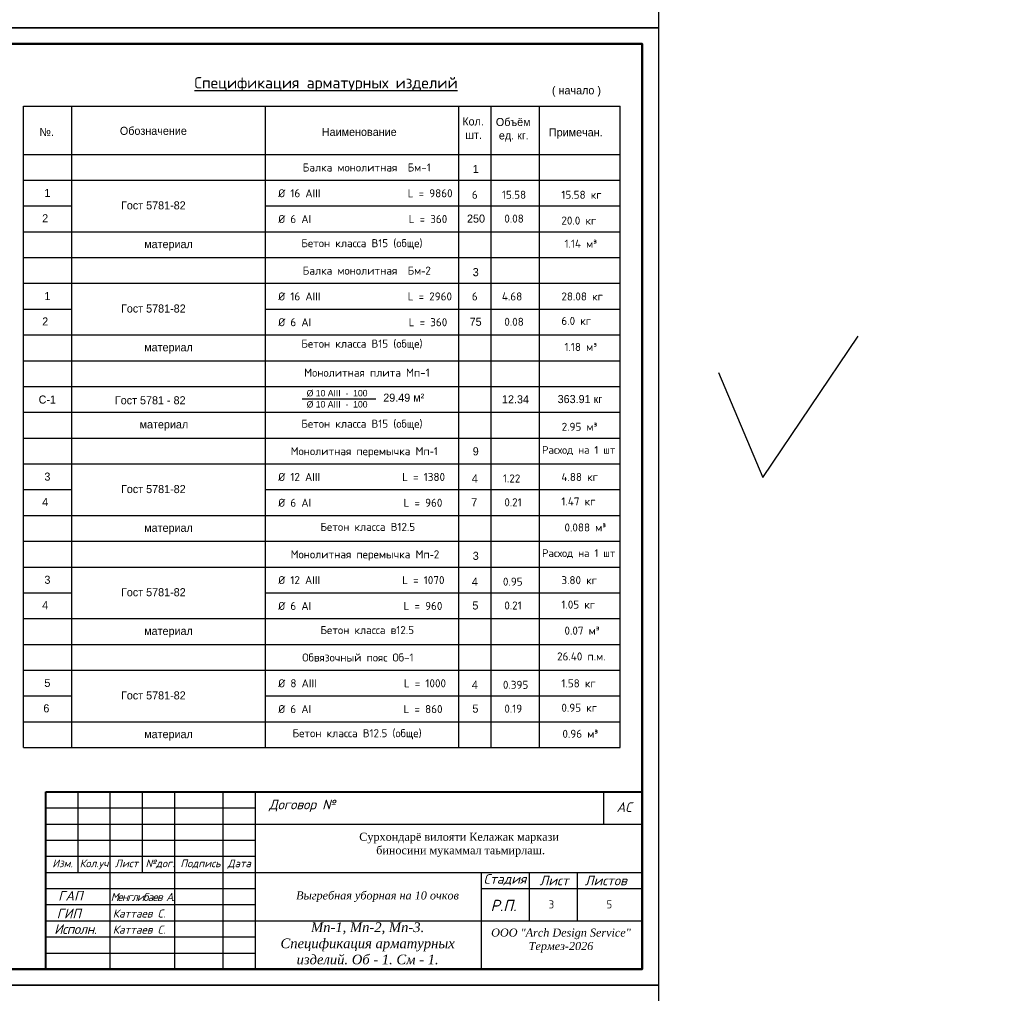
# Model space of a CAD drawing. Header units: millimetres. Extents: x 276090 to 4504742, y 101177 to 478412.
# Tile 10 of 43: x 308800 to 339339, y 160327 to 190527. Entities that reach past the tile are written whole.
import ezdxf

# ---------------------------------------------------------------- set-up
doc = ezdxf.new("R2010")
doc.units = ezdxf.units.MM
doc.header["$LTSCALE"] = 8
doc.layers.add('ФВС-3', color=7, linetype='Continuous', lineweight=25)
doc.styles.add('250', font='txt', dxfattribs={"height": 250})
doc.styles.add('OOO-Kazar', font='txt')
doc.styles.add('V@ler@Live', font='isocpeui.ttf', dxfattribs={"height": 250})

msp = doc.modelspace()

# ---------------------------------------------------------------- linework, layer by layer
at = {"lineweight": -3}
for p, q in [((328610.446, 190276.856), (286610.446, 190276.856)), ((308921.709, 167949.489), (308921.709, 187849.489)), ((308921.709, 187849.489), (327421.709, 187849.489)), ((310421.709, 167949.489), (310421.709, 187849.489)), ((316421.709, 167949.489), (316421.709, 187849.489)), ((322421.709, 167949.489), (322421.709, 187849.489)), ((323421.709, 167949.489), (323421.709, 187849.489)), ((324921.709, 167949.489), (324921.709, 187849.489)), ((327421.709, 167949.489), (327421.709, 187849.489)), ((308921.709, 186349.489), (327421.709, 186349.489)), ((308921.709, 185549.489), (327421.709, 185549.489)), ((308921.709, 184749.489), (310421.709, 184749.489)), ((316421.709, 184749.489), (327421.709, 184749.489)), ((308921.709, 183949.489), (327421.709, 183949.489)), ((308921.709, 183149.489), (327421.709, 183149.489)), ((308921.709, 182349.489), (327421.709, 182349.489)), ((308921.709, 181549.489), (310421.709, 181549.489)), ((316421.709, 181549.489), (327421.709, 181549.489)), ((308921.709, 180749.489), (327421.709, 180749.489)), ((308921.709, 179949.489), (327421.709, 179949.489)), ((308921.709, 179149.489), (327421.709, 179149.489)), ((308921.709, 178349.489), (327421.709, 178349.489)), ((308921.709, 177549.489), (327421.709, 177549.489)), ((308921.709, 176749.489), (327421.709, 176749.489)), ((308921.709, 175949.489), (310421.709, 175949.489)), ((316421.709, 175949.489), (327421.709, 175949.489)), ((308921.709, 175149.489), (327421.709, 175149.489)), ((308921.709, 174349.489), (327421.709, 174349.489)), ((308921.709, 173549.489), (327421.709, 173549.489)), ((308921.709, 172749.489), (310421.709, 172749.489)), ((316421.709, 172749.489), (327421.709, 172749.489)), ((308921.709, 171949.489), (327421.709, 171949.489)), ((308921.709, 171149.489), (327421.709, 171149.489)), ((308921.709, 170349.489), (327421.709, 170349.489)), ((308921.709, 169549.489), (310421.709, 169549.489)), ((316421.709, 169549.489), (327421.709, 169549.489)), ((308921.709, 168749.489), (327421.709, 168749.489)), ((308921.709, 167949.489), (327421.709, 167949.489)), ((328610.446, 160576.856), (286610.446, 160576.856))]:
    msp.add_line(p, q, dxfattribs=at)
at = {"ltscale": 8}
msp.add_line((317565.119, 178770.759), (319844.103, 178770.759), dxfattribs=at)
at = {"color": 7, "linetype": 'Continuous'}
for p, q in [((309610.446, 166576.856), (328110.446, 166576.856)), ((309610.446, 161076.856), (309610.446, 166576.856)), ((310610.446, 164076.856), (310610.446, 166576.856)), ((311610.446, 161076.856), (311610.446, 166576.856)), ((312610.446, 164076.856), (312610.446, 166576.856)), ((313610.446, 161076.856), (313610.446, 166576.856)), ((315110.446, 161076.856), (315110.446, 166576.856)), ((316110.446, 161076.856), (316110.446, 166576.856)), ((316110.446, 165576.856), (328110.446, 165576.856)), ((309610.446, 164576.856), (316110.446, 164576.856)), ((309610.446, 164076.856), (316110.446, 164076.856)), ((316110.446, 164076.856), (328110.446, 164076.856)), ((323110.446, 164076.856), (323110.446, 161076.856)), ((324610.446, 162576.856), (324610.446, 164076.856)), ((326104.609, 162576.856), (326104.609, 164076.856)), ((323110.446, 163576.856), (328110.446, 163576.856)), ((316110.446, 162576.856), (328110.446, 162576.856))]:
    msp.add_line(p, q, dxfattribs=at)
at = {"color": 7, "ltscale": 2}
msp.add_line((326910.446, 166576.856), (326910.446, 165576.856), dxfattribs=at)
at = {"lineweight": -3}
for points in [[(286610.446, 190276.856), (286610.446, 219976.856), (328610.446, 219976.856), (328610.446, 190276.856)], [(286610.446, 160576.856), (286610.446, 190276.856), (328610.446, 190276.856), (328610.446, 160576.856)], [(286610.446, 130876.856), (286610.446, 160576.856), (328610.446, 160576.856), (328610.446, 130876.856)]]:
    msp.add_lwpolyline(points, close=True, dxfattribs=at)
at = {"lineweight": 50}
msp.add_lwpolyline([(328110.446, 161076.856), (288610.446, 161076.856), (288610.446, 189776.856), (328110.446, 189776.856), (328110.446, 161076.856)], dxfattribs=at)
at = {"color": 2, "linetype": 'ByBlock', "lineweight": -2, "ltscale": 8}
msp.add_lwpolyline([(330473.052, 179585.574), (331850.871, 176321.636), (334810.63, 180707.552)], dxfattribs=at)
at = {"lineweight": 40}
msp.add_lwpolyline([(309610.446, 166576.856), (328110.446, 166576.856), (328110.446, 161076.856), (309610.446, 161076.856)], close=True, dxfattribs=at)
at = {"color": 7, "linetype": 'Continuous'}
for points in [[(309610.446, 166076.856), (316110.446, 166076.856)], [(309610.446, 165576.856), (316110.446, 165576.856)], [(309610.446, 165076.856), (316110.446, 165076.856)], [(309610.446, 163576.856), (316110.446, 163576.856)], [(309610.446, 163076.856), (316110.446, 163076.856)], [(309610.446, 162576.856), (316110.446, 162576.856)], [(309610.446, 162076.856), (316110.446, 162076.856)], [(309610.446, 161576.856), (316110.446, 161576.856)]]:
    msp.add_lwpolyline(points, dxfattribs=at)

# ---------------------------------------------------------------- texts
at = {"lineweight": -3, "attachment_point": 1}
for s, insert, char_height, width in [('{\\fISOCPEUR|b1|i0|c204|p34;\\LСпецификация арматурных изделий}', (314218.868, 188746.174), 350, 9056.06399), ('( начало )', (325308.787, 188461.56), 250, 2217.23897), ('Обозначение', (311906.97, 187204.604), 250, 2518.16011), ('Кол.\\P шт.', (322528.901, 187495.349), 250, 812.53542), ('Объём\\P ед. кг.', (323569.599, 187478.156), 250, 1360.10977), ('№.', (309409.897, 187168.074), 250, 573.51385), ('Наименование', (318171.784, 187169.66), 250, 2732.47776), ('Примечан.', (325215.088, 187158.521), 250, 1879.36137), ('1', (322851.901, 186021.063), 250, 281.95051), ('1', (309566.576, 185279.317), 250, 281.95051), ('Гост 5781-82', (311941.76, 184893.113), 250, 3001.13283), ('2', (309497.957, 184491.67), 250, 281.95051), ('250', (322674.739, 184482.12), 250, 281.95051), ('материал', (312662.577, 183691.035), 250, 2122.87032), ('{\\fISOCPEUR|b1|i0|c204|p34;Балка монолитная  Бм\\fTimes New Roman|b1|i0|c238|p18;-\\fISOCPEUR|b1|i0|c204|p34;2}', (317576.67, 182867.879), 250, 4845.03913), ('3', (322851.901, 182821.063), 250, 281.95051), ('1', (309566.576, 182079.317), 250, 281.95051), ('Гост 5781-82', (311941.76, 181693.113), 250, 3001.13283), ('2', (309497.957, 181291.67), 250, 281.95051), ('75', (322756.064, 181282.12), 250, 281.95051), ('материал', (312662.577, 180491.035), 250, 2122.87032), ('{\\fISOCPEUR|b1|i0|c204|p34;Монолитная перемычка Мп\\fTimes New Roman|b1|i0|c238|p18;-\\fISOCPEUR|b1|i0|c204|p34;1}', (317203.793, 177267.879), 250, 4741.15739), ('9', (322851.901, 177263.72), 250, 281.95051), ('3', (309566.576, 176479.317), 250, 281.95051), ('4', (322824.762, 176421.063), 250, 281.95051), ('Гост 5781-82', (311941.76, 176093.113), 250, 3001.13283), ('4', (309497.957, 175691.67), 250, 281.95051), ('7', (322806.616, 175682.12), 250, 281.95051), ('материал', (312662.577, 174891.035), 250, 2122.87032), ('{\\fISOCPEUR|b1|i0|c204|p34;Монолитная перемычка Мп\\fTimes New Roman|b1|i0|c238|p18;-\\fISOCPEUR|b1|i0|c204|p34;2}', (317203.793, 174067.879), 250, 4741.15739), ('3', (322851.901, 174021.063), 250, 281.95051), ('3', (309566.576, 173279.317), 250, 281.95051), ('4', (322824.762, 173221.063), 250, 281.95051), ('Гост 5781-82', (311941.76, 172893.113), 250, 3001.13283), ('4', (309497.957, 172491.67), 250, 281.95051), ('5', (322841.285, 172482.12), 250, 281.95051), ('материал', (312662.577, 171691.035), 250, 2122.87032), ('5', (309566.576, 170079.317), 250, 281.95051), ('4', (322824.762, 170021.063), 250, 281.95051), ('Гост 5781-82', (311941.76, 169693.113), 250, 3001.13283), ('6', (309534.07, 169291.67), 250, 281.95051), ('5', (322841.285, 169282.12), 250, 281.95051), ('материал', (312662.577, 168491.035), 250, 2122.87032)]:
    msp.add_mtext(s, dxfattribs=dict(at, insert=insert, char_height=char_height, width=width))
at = {"lineweight": -3, "style": 'V@ler@Live'}
for s, insert, char_height, width, attachment_point in [('{\\fISOCPEUR|b1|i0|c204|p34;Балка монолитная  Бм\\fISOCPEUR|b1|i0|c238|p34;-1}', (317576.67, 186067.879), 250, 4866.76443, 1), ('{\\fISOCPEUR|b0|i0|c238|p34;%%C 16 \\fISOCPEUR|b0|i0|c204|p34;А\\fISOCPEUR|b0|i0|c238|p34;III                 L\\fISOCPEUR|b0|i0|c204|p34; \\fISOCPEUR|b0|i0|c238|p34;=\\fISOCPEUR|b0|i0|c204|p34; 9860}', (316820.181, 185267.879), 250, 5391.06232, 1), ('{\\fISOCPEUR|b0|i0|c238|p34;6}', (322824.762, 185221.063), 250, 281.95051, 1), ('{\\fISOCPEUR|b0|i0|c238|p34;1\\fISOCPEUR|b0|i0|c204|p34;5.58}', (323755.882, 185221.063), 250, 281.95051, 1), ('{\\fISOCPEUR|b0|i0|c238|p34;1\\fISOCPEUR|b0|i0|c204|p34;5.58 кг}', (325601.65, 185221.063), 250, 1711.34028, 1), ('{\\fISOCPEUR|b0|i0|c238|p34;%%C 6 \\fISOCPEUR|b0|i0|c204|p34;А\\fISOCPEUR|b0|i0|c238|p34;I                   L = \\fISOCPEUR|b0|i0|c204|p34;360\\fISOCPEUR|b0|i0|c238|p34; }', (316820.181, 184467.879), 250, 5391.06232, 1), ('{\\fISOCPEUR|b0|i0|c238|p34;0\\fISOCPEUR|b0|i0|c204|p34;.08}', (323830.663, 184481.241), 250, 281.95051, 1), ('{\\fISOCPEUR|b0|i0|c204|p34;20.0 кг}', (325601.65, 184421.063), 250, 1711.34028, 1), ('{\\fISOCPEUR|b0|i0|c204|p34;Бетон класса В\\fISOCPEUR|b0|i0|c238|p34;15\\fISOCPEUR|b0|i0|c204|p34; (обще)}', (317534.781, 183719.43), 250, 4886.92869, 1), ('{\\fISOCPEUR|b0|i0|c204|p34;1.14\\fISOCPEUR|b0|i0|c238|p34; \\fISOCPEUR|b0|i0|c204|p34;м\\fISOCPEUR|b0|i0|c238|p34;³}', (325697.104, 183701.151), 250, 1289.43339, 1), ('{\\fISOCPEUR|b0|i0|c238|p34;%%C 16 \\fISOCPEUR|b0|i0|c204|p34;А\\fISOCPEUR|b0|i0|c238|p34;III                 L = \\fISOCPEUR|b0|i0|c204|p34;296\\fISOCPEUR|b0|i0|c238|p34;0}', (316820.181, 182067.879), 250, 5391.06232, 1), ('{\\fISOCPEUR|b0|i0|c238|p34;6}', (322824.762, 182066.942), 250, 281.95051, 1), ('{\\fISOCPEUR|b0|i0|c204|p34;4.68}', (323755.882, 182066.942), 250, 281.95051, 1), ('{\\fISOCPEUR|b0|i0|c204|p34;28.08 кг}', (325601.65, 182066.942), 250, 1711.34028, 1), ('{\\fISOCPEUR|b0|i0|c238|p34;%%C 6 \\fISOCPEUR|b0|i0|c204|p34;А\\fISOCPEUR|b0|i0|c238|p34;I                   L = \\fISOCPEUR|b0|i0|c204|p34;360\\fISOCPEUR|b0|i0|c238|p34; }', (316820.181, 181267.879), 250, 5391.06232, 1), ('{\\fISOCPEUR|b0|i0|c238|p34;0\\fISOCPEUR|b0|i0|c204|p34;.08}', (323830.663, 181281.241), 250, 281.95051, 1), ('{\\fISOCPEUR|b0|i0|c204|p34;6.0 кг}', (325601.65, 181309.608), 250, 1711.34028, 1), ('{\\fISOCPEUR|b0|i0|c204|p34;Бетон класса В\\fISOCPEUR|b0|i0|c238|p34;15\\fISOCPEUR|b0|i0|c204|p34; (обще)}', (317534.781, 180602.337), 250, 4886.92869, 1), ('{\\fISOCPEUR|b0|i0|c204|p34;1.18\\fISOCPEUR|b0|i0|c238|p34; \\fISOCPEUR|b0|i0|c204|p34;м\\fISOCPEUR|b0|i0|c238|p34;³}', (325697.104, 180501.151), 250, 1289.43339, 1), ('{\\fISOCPEUR|b0|i0|c204|p34;Бетон класса В\\fISOCPEUR|b0|i0|c238|p34;15\\fISOCPEUR|b0|i0|c204|p34; (обще)}', (317534.781, 178119.43), 250, 4886.92869, 1), ('{\\fISOCPEUR|b0|i0|c204|p34;Расход на 1 шт}', (325003.567, 177301.151), 240, 2588.41383, 1), ('{\\fISOCPEUR|b0|i0|c238|p34;%%C 12 \\fISOCPEUR|b0|i0|c204|p34;А\\fISOCPEUR|b0|i0|c238|p34;III                L = \\fISOCPEUR|b0|i0|c204|p34;1380}', (316820.181, 176467.879), 250, 5391.06232, 1), ('{\\fISOCPEUR|b0|i0|c204|p34;1.22}', (323787.929, 176421.063), 250, 281.95051, 1), ('{\\fISOCPEUR|b0|i0|c204|p34;4.88 кг}', (325601.65, 176466.942), 250, 1711.34028, 1), ('{\\fISOCPEUR|b0|i0|c238|p34;%%C 6 \\fISOCPEUR|b0|i0|c204|p34;А\\fISOCPEUR|b0|i0|c238|p34;I                  L = \\fISOCPEUR|b0|i0|c204|p34;9\\fISOCPEUR|b0|i0|c238|p34;60 }', (316820.181, 175667.879), 250, 5391.06232, 1), ('{\\fISOCPEUR|b0|i0|c238|p34;0\\fISOCPEUR|b0|i0|c204|p34;.21}', (323830.663, 175681.241), 250, 281.95051, 1), ('{\\fISOCPEUR|b0|i0|c204|p34;1.47 кг}', (325601.65, 175709.608), 250, 1711.34028, 1), ('{\\fISOCPEUR|b0|i0|c204|p34;Бетон класса В\\fISOCPEUR|b0|i0|c238|p34;1\\fISOCPEUR|b0|i0|c204|p34;2.\\fISOCPEUR|b0|i0|c238|p34;5}', (318127.597, 174919.43), 250, 4093.44124, 1), ('{\\fISOCPEUR|b0|i0|c238|p34;0\\fISOCPEUR|b0|i0|c204|p34;.088\\fISOCPEUR|b0|i0|c238|p34; \\fISOCPEUR|b0|i0|c204|p34;м\\fISOCPEUR|b0|i0|c238|p34;³}', (325697.104, 174901.151), 250, 1724.60575, 1), ('{\\fISOCPEUR|b0|i0|c204|p34;Расход на 1 шт}', (325003.567, 174101.151), 240, 2588.41383, 1), ('{\\fISOCPEUR|b0|i0|c238|p34;%%C 12 \\fISOCPEUR|b0|i0|c204|p34;А\\fISOCPEUR|b0|i0|c238|p34;III                L = 1\\fISOCPEUR|b0|i0|c204|p34;07\\fISOCPEUR|b0|i0|c238|p34;0}', (316820.181, 173267.879), 250, 5391.06232, 1), ('{\\fISOCPEUR|b0|i0|c204|p34;0.95}', (323787.929, 173221.063), 250, 281.95051, 1), ('{\\fISOCPEUR|b0|i0|c204|p34;3.80 кг}', (325601.65, 173266.942), 250, 1711.34028, 1), ('{\\fISOCPEUR|b0|i0|c238|p34;%%C 6 \\fISOCPEUR|b0|i0|c204|p34;А\\fISOCPEUR|b0|i0|c238|p34;I                  L = \\fISOCPEUR|b0|i0|c204|p34;9\\fISOCPEUR|b0|i0|c238|p34;60 }', (316820.181, 172467.879), 250, 5391.06232, 1), ('{\\fISOCPEUR|b0|i0|c238|p34;0\\fISOCPEUR|b0|i0|c204|p34;.21}', (323830.663, 172481.241), 250, 281.95051, 1), ('{\\fISOCPEUR|b0|i0|c204|p34;1.05 кг}', (325601.65, 172509.608), 250, 1711.34028, 1), ('{\\fISOCPEUR|b0|i0|c204|p34;Бетон класса в\\fISOCPEUR|b0|i0|c238|p34;1\\fISOCPEUR|b0|i0|c204|p34;2.\\fISOCPEUR|b0|i0|c238|p34;5}', (318127.597, 171719.43), 250, 4116.56807, 1), ('{\\fISOCPEUR|b0|i0|c238|p34;0\\fISOCPEUR|b0|i0|c204|p34;.07\\fISOCPEUR|b0|i0|c238|p34; \\fISOCPEUR|b0|i0|c204|p34;м\\fISOCPEUR|b0|i0|c238|p34;³}', (325697.104, 171701.151), 250, 1289.43339, 1), ('{\\fISOCPEUR|b1|i0|c204|p34;Обвязочный пояс Об\\fISOCPEUR|b1|i0|c238|p34;-\\fISOCPEUR|b1|i0|c204|p34;1}', (317564.697, 170867.879), 250, 3783.68811, 1), ('{\\fISOCPEUR|b0|i0|c238|p34;2\\fISOCPEUR|b0|i0|c204|p34;6.4\\fISOCPEUR|b0|i0|c238|p34;0 \\fISOCPEUR|b0|i0|c204|p34;п\\fISOCPEUR|b0|i0|c238|p34;.\\fISOCPEUR|b0|i0|c204|p34;м\\fISOCPEUR|b0|i0|c238|p34;.}', (325467.103, 170901.151), 250, 1771.89262, 1), ('{\\fISOCPEUR|b0|i0|c238|p34;%%C \\fISOCPEUR|b0|i0|c204|p34;8\\fISOCPEUR|b0|i0|c238|p34; \\fISOCPEUR|b0|i0|c204|p34;А\\fISOCPEUR|b0|i0|c238|p34;III                 L = 1\\fISOCPEUR|b0|i0|c204|p34;000}', (316820.181, 170067.879), 250, 5391.06232, 1), ('{\\fISOCPEUR|b0|i0|c238|p34;0\\fISOCPEUR|b0|i0|c204|p34;.395}', (323787.929, 170021.063), 250, 281.95051, 1), ('{\\fISOCPEUR|b0|i0|c204|p34;1.58 кг}', (325601.65, 170066.942), 250, 1711.34028, 1), ('{\\fISOCPEUR|b0|i0|c238|p34;%%C 6 \\fISOCPEUR|b0|i0|c204|p34;А\\fISOCPEUR|b0|i0|c238|p34;I                  L = \\fISOCPEUR|b0|i0|c204|p34;8\\fISOCPEUR|b0|i0|c238|p34;60 }', (316820.181, 169267.879), 250, 5391.06232, 1), ('{\\fISOCPEUR|b0|i0|c238|p34;0\\fISOCPEUR|b0|i0|c204|p34;.19}', (323830.663, 169281.241), 250, 281.95051, 1), ('{\\fISOCPEUR|b0|i0|c204|p34;0.95 кг}', (325601.65, 169309.608), 250, 1711.34028, 1), ('{\\fISOCPEUR|b0|i0|c204|p34;Бетон класса В\\fISOCPEUR|b0|i0|c238|p34;1\\fISOCPEUR|b0|i0|c204|p34;2.\\fISOCPEUR|b0|i0|c238|p34;5\\fISOCPEUR|b0|i0|c204|p34; (обще)}', (317263.381, 168519.43), 250, 4455.14357, 1), ('{\\fISOCPEUR|b0|i0|c204|p34;0.96\\fISOCPEUR|b0|i0|c238|p34; \\fISOCPEUR|b0|i0|c204|p34;м\\fISOCPEUR|b0|i0|c238|p34;³}', (325633.396, 168501.151), 250, 1289.43339, 1), ('{\\fTimes New Roman|b0|i1|c204|p18;Мп\\fTimes New Roman|b0|i1|c238|p18;-1, \\fTimes New Roman|b0|i1|c204|p18;Мп\\fTimes New Roman|b0|i1|c238|p18;-2, \\fTimes New Roman|b0|i1|c204|p18;Мп\\fTimes New Roman|b0|i1|c238|p18;-3\\fTimes New Roman|b0|i1|c0|p18;.\\fTimes New Roman|b0|i1|c238|p18;\\P\\fTimes New Roman|b0|i1|c204|p18;Спецификация арматурных изделий\\fTimes New Roman|b0|i1|c0|p18;.\\fTimes New Roman|b0|i1|c238|p18; \\fTimes New Roman|b0|i1|c204|p18;Об \\fTimes New Roman|b0|i1|c238|p18;- 1\\fTimes New Roman|b0|i1|c0|p18;.\\fTimes New Roman|b0|i1|c238|p18; \\fTimes New Roman|b0|i1|c204|p18;См \\fTimes New Roman|b0|i1|c238|p18;- 1.}', (319591.723, 162526.551), 300, 6029.89078, 2)]:
    msp.add_mtext(s, dxfattribs=dict(at, insert=insert, char_height=char_height, width=width, attachment_point=attachment_point))
for s, insert, char_height, width, attachment_point in [('{\\fISOCPEUR|b1|i0|c204|p34;Монолитная плита Мп-1}', (317623.576, 179453.694), 250, 4341.97901, 7), ('363.91 кг', (325485.268, 178630.525), 250, 1384.05139, 7), ('%%C 10 AIII  -  100  ', (317700.813, 178835.448), 200, 2140.43358, 7), ('29.49 м²', (320076.406, 178674.594), 250, 1906.2332, 7), ('С-1', (309387.312, 178615.485), 250, 153.20957, 7), ('Гост 5781 - 82', (311752.285, 178593.538), 250, 2573.3467, 7), ('%%C 10 AIII  -  100  ', (317700.813, 178489.488), 200, 2140.43358, 7), ('12.34', (323759.211, 178623.588), 250, 144.07024, 7), ('материал', (312519.631, 177774.579), 250, 1510.20511, 7), ('\\pi1079.82771;{\\fTimes New Roman|b0|i1|c204|p18;Выгребная уборная\\fTimes New Roman|b0|i1|c0|p18; \\fTimes New Roman|b0|i1|c204|p18;на \\fTimes New Roman|b0|i1|c0|p18;10 \\fTimes New Roman|b0|i1|c204|p18;очков}', (316293.737, 163487.868), 250, 7089.54007, 1)]:
    msp.add_mtext(s, dxfattribs=dict(insert=insert, char_height=char_height, width=width, attachment_point=attachment_point))
at = {"char_height": 250}
for s, insert, width, attachment_point, style in [('{\\fISOCPEUR|b0|i0|c204|p34;2.95\\fISOCPEUR|b0|i0|c238|p34; \\fISOCPEUR|b0|i0|c204|p34;м\\fISOCPEUR|b0|i0|c238|p34;³}', (325610.113, 177774.228), 1147.17501, 7, 'V@ler@Live'), ('{\\fTimes New Roman|b0|i0|c204|p18;Сурхондарё вилояти Келажак маркази\\fTimes New Roman|b0|i0|c0|p18;\\P\\fTimes New Roman|b0|i0|c204|p18; биносини мукаммал таьмирлаш.}', (322428.638, 164932.514), 24495.39744, 5, '250'), ('\\pt2750;{\\fGOST Common|b0|i0|c204|p34;3}', (325291.785, 163210.376), 1160.68016, 2, '250'), ('\\pt2750;{\\fGOST Common|b0|i0|c204|p34;5}', (327088.298, 163210.376), 1160.68016, 2, '250')]:
    msp.add_mtext(s, dxfattribs=dict(at, insert=insert, width=width, attachment_point=attachment_point, style=style))
at = {"color": 0, "attachment_point": 1}
for s, insert, char_height in [('{\\fISOCPEUR|b0|i1|c204|p34;ГАП}', (309994.555, 163503.227), 300), ('{\\fISOCPEUR|b0|i1|c204|p34;\\T0.85;Менглибаев А.}', (311623.893, 163440.659), 250), ('{\\fISOCPEUR|b0|i1|c204|p34;ГИП}', (309947.667, 162950.461), 300)]:
    msp.add_mtext(s, dxfattribs=dict(at, insert=insert, char_height=char_height))
at = {"color": 0, "ltscale": 0.1, "char_height": 250, "attachment_point": 1}
for insert in [(311686.949, 162926.73), (311686.949, 162426.73)]:
    msp.add_mtext_dynamic_manual_height_columns('{\\fISOCPEUR|b0|i1|c204|p34;Каттаев С.}', width=2000, gutter_width=1250, heights=[0], dxfattribs=dict(at, insert=insert))
at = {"layer": 'ФВС-3', "color": 0, "linetype": 'Continuous', "lineweight": 5, "style": 'OOO-Kazar'}
for s, insert, char_height, attachment_point in [('{\\fISOCPEUR|b0|i1|c204|p34;Договор №}', (317560.922, 165951.94), 300, 8), ('{\\fISOCPEUR|b0|i1|c204|p34;АС}', (327548.727, 165951.94), 300, 8), ('{\\fISOCPEUR|b0|i1|c204|p34;Изм.}', (310129.802, 164477.285), 240, 2), ('{\\fISOCPEUR|b0|i1|c204|p34;Кол.уч.}', (311141.837, 164477.285), 240, 2), ('{\\fISOCPEUR|b0|i1|c204|p34;Лист}', (312113.936, 164477.285), 240, 2), ('{\\fISOCPEUR|b0|i1|c204|p34;№дог.}', (313149.828, 164477.285), 240, 2), ('{\\fISOCPEUR|b0|i1|c204|p34;Подпись}', (314406.913, 164477.285), 240, 2), ('{\\fISOCPEUR|b0|i1|c204|p34;Дата}', (315611.554, 164477.285), 240, 2), ('{\\fISOCPEUR|b0|i1|c204|p34;Стадия}', (323851.583, 163676.856), 300, 8), ('{\\fISOCPEUR|b0|i1|c204|p34;Лист }', (325375.803, 163676.856), 300, 8), ('{\\fISOCPEUR|b0|i1|c204|p34;Листов }', (326979.81, 163676.856), 300, 8), ('{\\fISOCPEUR|b0|i1|c204|p34;Р.П.}', (323806.315, 162876.856), 350, 8), ('{\\fISOCPEUR|b0|i1|c204|p34;\\T0.95;Исполн.}', (310527.836, 162467.963), 300, 2), ('{\\fTimes New Roman|b0|i1|c204|p18;ООО\\fTimes New Roman|b0|i1|c0|p18; "Arch Design Service"\\P\\fTimes New Roman|b0|i1|c204|p18;Термез\\fTimes New Roman|b0|i1|c0|p18;-202\\fTimes New Roman|b0|i1|c204|p18;6\\fTimes New Roman|b0|i1|c0|p18;\\P  }', (325589.339, 161171.016), 250, 8)]:
    msp.add_mtext(s, dxfattribs=dict(at, insert=insert, char_height=char_height, attachment_point=attachment_point))

doc.saveas('drawing.dxf')
